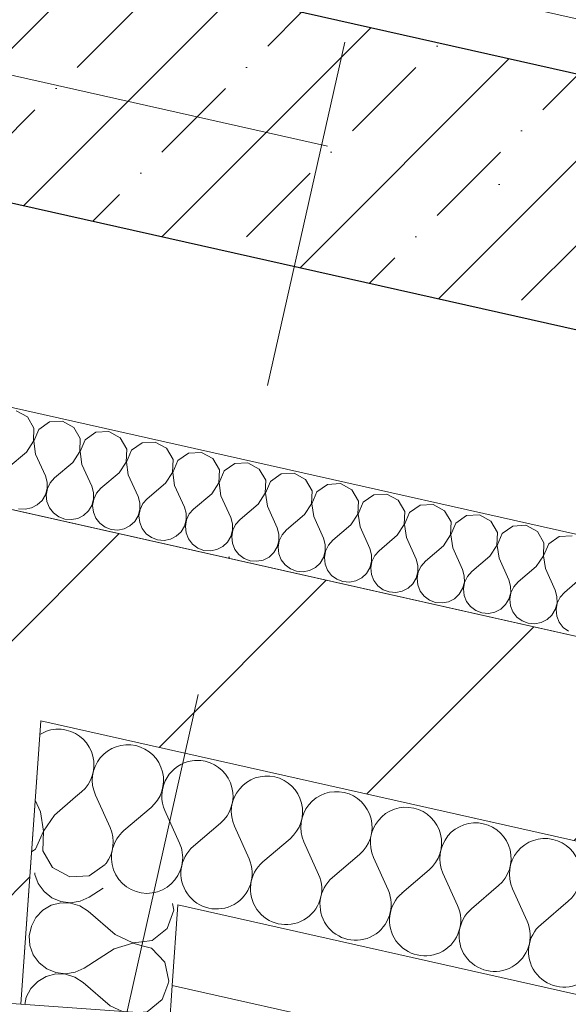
# Model space of a CAD drawing. Header units: millimetres. Extents: x -7213913 to -6930487, y 6129472 to 6354980.
# Tile 216 of 256: x -7185928 to -7185378, y 6172943 to 6173930. Entities that reach past the tile are written whole.
import ezdxf
from ezdxf.enums import TextEntityAlignment as Align

# ---------------------------------------------------------------- set-up
doc = ezdxf.new("R2010")
doc.units = ezdxf.units.MM
doc.header["$MEASUREMENT"] = 0
doc.linetypes.add('короткая штриховая', pattern=[282.222222, 141.111111, -141.111111])
doc.linetypes.add('Штрихпунктирная', pattern=[670.277762, 352.777767, -176.388884, 0, -141.111112])
for name, color, linetype, lineweight in [('0_Ном._пера__1', 7, 'Continuous', 0), ('АР-вертикальная связь - Лифт.АР_Ном._пера__120', 7, 'Continuous', 0), ('АР-Стены_внешние_.АР_Ном._пера__1', 7, 'Continuous', 0), ('АР-Стены_внутренние_пилоны.АР_Ном._пера__1', 7, 'Continuous', 30), ('АР-Стены_Перегородки_межквартирные_200.АР_Ном._пера__1', 7, 'Continuous', 30), ('АР-Чертеж-Оси_Осевые размеры.АР_Ном._пера__120', 7, 'Continuous', 0), ('АР-Чертеж-Размеры.АР_Ном._пера__1', 7, 'Continuous', 0)]:
    doc.layers.add(name, color=color, linetype=linetype, lineweight=lineweight)
for name, color, linetype in [('АР-Стены_внешние_.АР', 7, 'Continuous'), ('АР-Стены_внутренние_пилоны.АР', 7, 'Continuous'), ('АР-Стены_Перегородки_межквартирные_200.АР', 7, 'Continuous'), ('АР-Чертеж-Оси_Осевые размеры.АР', 7, 'Continuous'), ('АР-Чертеж-Размеры.АР', 7, 'Continuous')]:
    doc.layers.add(name, color=color, linetype=linetype)
doc.styles.add('РЎР“Р•РќР•Р\xa0Р\x98Р\xa0_РЎРўР\x98Р›Р¬_3', font='GOST_Common.ttf')
doc.styles.add('РЎР“Р•РќР•Р\xa0Р\x98Р\xa0_РЎРўР\x98Р›Р¬_5', font='GOTHIC.TTF')
doc.dimstyles.new('СГЕНЕРИР_СТИЛЬ__3', dxfattribs={"dimtxt": 129.999995, "dimasz": 142.5, "dimexe": 0.18, "dimexo": 300000, "dimgap": 0, "dimtad": 1, "dimdec": 0, "dimzin": 0, "dimdsep": 46, "dimtxsty": 'РЎР“Р•РќР•Р\xa0Р\x98Р\xa0_РЎРўР\x98Р›Р¬_3', "dimblk": 'ARROWHEAD_6', "dimblk1": 'ARROWHEAD_6', "dimblk2": 'ARROWHEAD_6', "dimcen": 0.09, "dimclrd": 7, "dimclre": 7, "dimclrt": 7, "dimazin": 0, "dimtfac": 1, "dimtdec": 4, "dimtmove": 0, "dimatfit": 3, "dimfxl": 1, "dimtolj": 1, "dimtzin": 0, "dimarcsym": 0})
pattern_1 = [(45, (-6566190.34, 6562677.8), (-127.279217, 127.279217), [])]

# ---------------------------------------------------------------- blocks, each defined once
blk = doc.blocks.new('Стена_25_1', base_point=(-7187679.25, 6174266.15))
at = {"layer": 'АР-Стены_внутренние_пилоны.АР', "linetype": 'Continuous', "lineweight": 0, "true_color": 0x000000}
h = blk.add_hatch(dxfattribs=at)
h.set_pattern_fill('ЖЕЛЕЗОБЕТОН__PROJECT__0001', color=18, style=0, pattern_type=2)
h.set_pattern_definition([(45, (-6566190.34, 6562677.8), (-84.852814, 84.852814), []), (45, (-6566232.77, 6562720.22), (-84.852814, 84.852814), [90, -30, 0, -30])])
h.paths.add_polyline_path([(-7187584.68, 6174116.79), (-7184852.74, 6173503.22), (-7184797.95, 6173747.14), (-7187529.9, 6174360.72)])
at = {"layer": 'АР-Стены_внутренние_пилоны.АР_Ном._пера__1', "color": 7, "linetype": 'Continuous', "lineweight": 30, "flags": 128}
for points in [[(-7184797.95, 6173747.14), (-7187529.9, 6174360.72)], [(-7187584.68, 6174116.79), (-7184852.74, 6173503.22)]]:
    blk.add_lwpolyline(points, dxfattribs=at)
blk = doc.blocks.new('Стена_271_1', base_point=(-7185998.29, 6173350.55))
at = {"layer": 'АР-Стены_Перегородки_межквартирные_200.АР', "linetype": 'Continuous', "lineweight": 0, "true_color": 0x000000}
h = blk.add_hatch(dxfattribs=at)
h.set_pattern_fill('БЛОКИ_БЕТОННЫЕ_ЭФФЕКТИВН_78', color=18, style=0, pattern_type=2)
h.set_pattern_definition(pattern_1)
h.paths.add_polyline_path([(-7186104.13, 6173271.83), (-7186126.46, 6172957.43), (-7185926.96, 6172943.26), (-7185906.78, 6173227.51)])
at = {"layer": 'АР-Стены_Перегородки_межквартирные_200.АР_Ном._пера__1', "color": 7, "linetype": 'Continuous', "lineweight": 15, "flags": 128}
for points in [[(-7186104.13, 6173271.83), (-7186126.46, 6172957.43)], [(-7185926.96, 6172943.26), (-7185906.78, 6173227.51)], [(-7186126.46, 6172957.43), (-7185926.96, 6172943.26)]]:
    blk.add_lwpolyline(points, dxfattribs=at)
blk = doc.blocks.new('Стена_371_1', base_point=(-7185998.29, 6173350.55))
at = {"layer": 'АР-Стены_внешние_.АР', "linetype": 'Continuous', "lineweight": 0, "true_color": 0x000000}
h = blk.add_hatch(dxfattribs=at)
h.set_pattern_fill('БЛОКИ_БЕТОННЫЕ_ЭФФЕКТИВН_78', color=18, style=0, pattern_type=2)
h.set_pattern_definition(pattern_1)
h.paths.add_polyline_path([(-7185976.38, 6173448.12), (-7186020.2, 6173252.98), (-7183928.99, 6172783.31), (-7183861.62, 6172973.16)])
at = {"layer": 'АР-Стены_внешние_.АР_Ном._пера__1', "color": 7, "linetype": 'Continuous', "lineweight": 15, "flags": 128}
for points in [[(-7184869.69, 6173199.57), (-7185976.38, 6173448.12)], [(-7185906.78, 6173227.51), (-7183928.99, 6172783.31)]]:
    blk.add_lwpolyline(points, dxfattribs=at)
blk = doc.blocks.new('*X707', base_point=(-6566190.34, 6562677.79))
at = {"layer": 'АР-Стены_внешние_.АР_Ном._пера__1', "color": 7, "linetype": 'Continuous', "lineweight": 0}
for p, q in [((-7185901.88, 6173216.63), (-7185907.84, 6173213.6)), ((-7185907.26, 6173136.11), (-7185912.49, 6173147.74)), ((-7185893.32, 6173132.98), (-7185872.02, 6173151.15)), ((-7185904.42, 6173116.79), (-7185907.26, 6173136.11)), ((-7185893.32, 6173132.98), (-7185904.14, 6173116.73)), ((-7185912.16, 6173098.88), (-7185904.42, 6173116.79)), ((-7185904.14, 6173116.73), (-7185904.8, 6173097.22)), ((-7185916.14, 6173096.1), (-7185912.16, 6173098.88)), ((-7185904.8, 6173097.22), (-7185895.11, 6173080.28)), ((-7185895.11, 6173080.28), (-7185877.96, 6173070.96)), ((-7185858.47, 6173072.05), (-7185842.47, 6173083.22)), ((-7185842.47, 6173083.22), (-7185841.77, 6173084.84)), ((-7185877.96, 6173070.96), (-7185858.47, 6173072.05))]:
    blk.add_line(p, q, dxfattribs=at)
blk = doc.blocks.new('*X709', base_point=(-6566190.34, 6562677.79))
at = {"layer": 'АР-Стены_внешние_.АР_Ном._пера__1', "color": 7, "linetype": 'Continuous', "lineweight": 0}
for p, q in [((-7185872.02, 6173151.15), (-7185866.15, 6173156.16)), ((-7185837.56, 6173120.45), (-7185852.21, 6173153.03)), ((-7185823.63, 6173117.32), (-7185796.46, 6173140.5)), ((-7185767.87, 6173104.8), (-7185782.52, 6173137.37))]:
    blk.add_line(p, q, dxfattribs=at)
for centre, start, end in [((-7185889.33, 6173183.33), 77.34184, 110.66643), ((-7185889.33, 6173183.33), 310.47194, 77.34184), ((-7185819.64, 6173167.67), 77.34184, 204.21174), ((-7185819.64, 6173167.67), 310.47194, 77.34184), ((-7185749.95, 6173152.02), 105.31741, 204.21174), ((-7185870.14, 6173105.81), 323.13834, 24.21174), ((-7185800.44, 6173090.16), 130.47194, 339.08823), ((-7185800.44, 6173090.16), 12.83215, 24.21174)]:
    blk.add_arc(centre, 35.71, start, end, dxfattribs=at)
blk = doc.blocks.new('*X710', base_point=(-6566190.34, 6562677.79))
at = {"layer": 'АР-Стены_внешние_.АР_Ном._пера__1', "color": 7, "linetype": 'Continuous', "lineweight": 0}
for p, q in [((-7185753.93, 6173101.67), (-7185726.76, 6173124.85)), ((-7185698.18, 6173089.15), (-7185712.83, 6173121.72)), ((-7185684.24, 6173086.02), (-7185657.07, 6173109.2)), ((-7185628.49, 6173073.5), (-7185643.13, 6173106.07)), ((-7185614.55, 6173070.37), (-7185587.38, 6173093.55)), ((-7185558.79, 6173057.84), (-7185573.44, 6173090.42)), ((-7185544.86, 6173054.71), (-7185517.69, 6173077.9)), ((-7185489.1, 6173042.19), (-7185503.75, 6173074.76)), ((-7185475.16, 6173039.06), (-7185447.99, 6173062.24)), ((-7185419.41, 6173026.54), (-7185434.06, 6173059.11)), ((-7185405.47, 6173023.41), (-7185378.3, 6173046.59))]:
    blk.add_line(p, q, dxfattribs=at)
for centre, start, end in [((-7185749.95, 6173152.02), 77.34184, 105.31741), ((-7185749.95, 6173152.02), 310.47194, 77.34184), ((-7185680.25, 6173136.37), 77.34184, 204.21174), ((-7185680.25, 6173136.37), 310.47194, 77.34184), ((-7185610.56, 6173120.72), 77.34184, 204.21174), ((-7185610.56, 6173120.72), 310.47194, 77.34184), ((-7185540.87, 6173105.06), 77.34184, 204.21174), ((-7185540.87, 6173105.06), 310.47194, 77.34184), ((-7185471.18, 6173089.41), 77.34184, 204.21174), ((-7185471.18, 6173089.41), 310.47194, 77.34184), ((-7185401.48, 6173073.76), 77.34184, 204.21174), ((-7185401.48, 6173073.76), 310.47194, 77.34184), ((-7185800.44, 6173090.16), 339.08824, 12.83214), ((-7185730.75, 6173074.5), 130.47194, 24.21174), ((-7185661.06, 6173058.85), 130.47194, 24.21174), ((-7185591.37, 6173043.2), 130.47194, 24.21174), ((-7185521.67, 6173027.55), 130.47194, 24.21174), ((-7185451.98, 6173011.89), 130.47194, 24.21174), ((-7185382.29, 6172996.24), 130.47194, 24.21174)]:
    blk.add_arc(centre, 35.71, start, end, dxfattribs=at)
blk = doc.blocks.new('Стена_375_1', base_point=(-7185906.85, 6173227.53))
at = {"layer": 'АР-Стены_внешние_.АР_Ном._пера__1', "color": 7, "linetype": 'Continuous', "lineweight": 0}
for p, q in [((-7185769.52, 6173042.94), (-7185775.22, 6172962.23)), ((-7185769.52, 6173042.94), (-7183782.96, 6172596.78)), ((-7185775.22, 6172962.23), (-7185776.64, 6172942.05)), ((-7185775.22, 6172962.23), (-7183662.49, 6172487.73))]:
    blk.add_line(p, q, dxfattribs=at)
at = {"layer": 'АР-Стены_внешние_.АР_Ном._пера__1', "color": 7, "linetype": 'Continuous', "lineweight": 0, "flags": 128}
for points in [[(-7185906.85, 6173227.53), (-7185917.54, 6173076.19)], [(-7183732.43, 6172739.17), (-7185906.85, 6173227.53)]]:
    blk.add_lwpolyline(points, dxfattribs=at)
at = {"layer": 'АР-Стены_внешние_.АР', "color": 7, "lineweight": 0}
for name in ['*X707', '*X709', '*X710']:
    blk.add_blockref(name, (-6566190.34, 6562677.79), dxfattribs=at)
blk = doc.blocks.new('*X721', base_point=(-6566190.34, 6562677.79))
at = {"layer": 'АР-Стены_внешние_.АР_Ном._пера__1', "color": 7, "linetype": 'Continuous', "lineweight": 0}
blk.add_line((-7185782.58, 6172955.08), (-7185779.64, 6172963.22), dxfattribs=at)
blk = doc.blocks.new('*X722', base_point=(-6566190.34, 6562677.79))
at = {"layer": 'АР-Стены_внешние_.АР_Ном._пера__1', "color": 7, "linetype": 'Continuous', "lineweight": 0}
for p, q in [((-7185773.47, 6173037.6), (-7185774.84, 6173044.14)), ((-7185780.12, 6173019.25), (-7185773.47, 6173037.6)), ((-7185795.42, 6173007.13), (-7185780.12, 6173019.25)), ((-7185805.77, 6173005.92), (-7185795.42, 6173007.13)), ((-7185795.95, 6172999.6), (-7185803.84, 6173001.68)), ((-7185782.5, 6172985.45), (-7185795.95, 6172999.6)), ((-7185778.51, 6172966.35), (-7185782.5, 6172985.45)), ((-7185779.64, 6172963.22), (-7185778.51, 6172966.35))]:
    blk.add_line(p, q, dxfattribs=at)
blk = doc.blocks.new('*X723', base_point=(-6566190.34, 6562677.79))
at = {"layer": 'АР-Стены_внешние_.АР_Ном._пера__1', "color": 7, "linetype": 'Continuous', "lineweight": 0}
for p, q in [((-7185912.91, 6173075.15), (-7185912.79, 6173073.46)), ((-7185912.79, 6173073.46), (-7185909.46, 6173064.18)), ((-7185909.46, 6173064.18), (-7185903.73, 6173056.17)), ((-7185844.49, 6173059.78), (-7185858.47, 6173050.76)), ((-7185903.73, 6173056.17), (-7185896.02, 6173050.03)), ((-7185896.02, 6173050.03), (-7185886.93, 6173046.24)), ((-7185867.41, 6173046.61), (-7185858.47, 6173050.76)), ((-7185896.55, 6173042.51), (-7185905.04, 6173037.52)), ((-7185887.01, 6173044.99), (-7185896.55, 6173042.51)), ((-7185877.16, 6173044.78), (-7185887.01, 6173044.99)), ((-7185886.93, 6173046.24), (-7185877.14, 6173045.07)), ((-7185867.74, 6173041.88), (-7185877.16, 6173044.78)), ((-7185877.14, 6173045.07), (-7185867.41, 6173046.61)), ((-7185859.48, 6173036.51), (-7185867.74, 6173041.88)), ((-7185911.85, 6173030.39), (-7185916.45, 6173021.68)), ((-7185905.04, 6173037.52), (-7185911.85, 6173030.39)), ((-7185832.49, 6173013.12), (-7185859.48, 6173036.51)), ((-7185916.45, 6173021.68), (-7185918.49, 6173012.04)), ((-7185918.49, 6173012.04), (-7185917.82, 6173002.21)), ((-7185832.49, 6173013.12), (-7185814.8, 6173004.86)), ((-7185917.82, 6173002.21), (-7185914.49, 6172992.93)), ((-7185814.83, 6173004.57), (-7185833.49, 6172998.87)), ((-7185803.84, 6173001.68), (-7185814.83, 6173004.57)), ((-7185814.8, 6173004.86), (-7185805.77, 6173005.92)), ((-7185914.49, 6172992.93), (-7185908.76, 6172984.92)), ((-7185833.49, 6172998.87), (-7185863.5, 6172979.51)), ((-7185908.76, 6172984.92), (-7185901.05, 6172978.78)), ((-7185872.44, 6172975.36), (-7185863.5, 6172979.51)), ((-7185901.58, 6172971.26), (-7185910.07, 6172966.27)), ((-7185892.05, 6172973.74), (-7185901.58, 6172971.26)), ((-7185901.05, 6172978.78), (-7185891.96, 6172974.98)), ((-7185882.19, 6172973.53), (-7185892.05, 6172973.74)), ((-7185891.96, 6172974.98), (-7185882.17, 6172973.81)), ((-7185872.78, 6172970.63), (-7185882.19, 6172973.53)), ((-7185882.17, 6172973.81), (-7185872.44, 6172975.36)), ((-7185864.51, 6172965.26), (-7185872.78, 6172970.63)), ((-7185910.07, 6172966.27), (-7185916.88, 6172959.14)), ((-7185837.52, 6172941.87), (-7185864.51, 6172965.26)), ((-7185921.48, 6172950.43), (-7185923.06, 6172942.99)), ((-7185916.88, 6172959.14), (-7185921.48, 6172950.43)), ((-7185785.15, 6172947.99), (-7185782.58, 6172955.08)), ((-7185837.52, 6172941.87), (-7185825.1, 6172936.07)), ((-7185800.45, 6172935.87), (-7185785.15, 6172947.99)), ((-7185808.7, 6172934.91), (-7185800.45, 6172935.87))]:
    blk.add_line(p, q, dxfattribs=at)
blk = doc.blocks.new('Стена_380_1', base_point=(-7185926.93, 6172943.26))
at = {"layer": 'АР-Стены_внешние_.АР_Ном._пера__1', "color": 7, "linetype": 'Continuous', "lineweight": 0}
for p, q in [((-7185769.52, 6173042.94), (-7185775.22, 6172962.23)), ((-7185775.22, 6172962.23), (-7185776.64, 6172942.05))]:
    blk.add_line(p, q, dxfattribs=at)
at = {"layer": 'АР-Стены_внешние_.АР_Ном._пера__1', "color": 7, "linetype": 'Continuous', "lineweight": 0, "flags": 128}
for points in [[(-7185917.54, 6173076.19), (-7185926.93, 6172943.26)], [(-7185777.3, 6172932.69), (-7185926.93, 6172943.26)], [(-7185777.3, 6172932.69), (-7185776.64, 6172942.05)]]:
    blk.add_lwpolyline(points, dxfattribs=at)
at = {"layer": 'АР-Стены_внешние_.АР', "color": 7, "lineweight": 0}
for name in ['*X723', '*X722', '*X721']:
    blk.add_blockref(name, (-6566190.34, 6562677.79), dxfattribs=at)
blk = doc.blocks.new('*X767', base_point=(-6566190.34, 6562677.79))
at = {"layer": '0_Ном._пера__1', "color": 7, "linetype": 'Continuous', "lineweight": 0}
for p, q in [((-7185920.25, 6173531.92), (-7185931.68, 6173538.14)), ((-7185913.79, 6173520.63), (-7185920.25, 6173531.92)), ((-7185898.22, 6173526.97), (-7185908.89, 6173519.53)), ((-7185885.22, 6173527.7), (-7185898.22, 6173526.97)), ((-7185873.79, 6173521.49), (-7185885.22, 6173527.7)), ((-7185914.23, 6173507.62), (-7185913.79, 6173520.63)), ((-7185908.89, 6173519.53), (-7185914.05, 6173507.58)), ((-7185867.33, 6173510.19), (-7185873.79, 6173521.49)), ((-7185851.75, 6173516.54), (-7185862.42, 6173509.09)), ((-7185838.76, 6173517.27), (-7185851.75, 6173516.54)), ((-7185827.33, 6173511.05), (-7185838.76, 6173517.27)), ((-7185921.45, 6173496.79), (-7185914.23, 6173507.62)), ((-7185914.05, 6173507.58), (-7185912.16, 6173494.71)), ((-7185867.77, 6173497.19), (-7185867.33, 6173510.19)), ((-7185862.42, 6173509.09), (-7185867.58, 6173497.15)), ((-7185820.87, 6173499.76), (-7185827.33, 6173511.05)), ((-7185805.29, 6173506.1), (-7185815.96, 6173498.66)), ((-7185792.3, 6173506.83), (-7185805.29, 6173506.1)), ((-7185780.87, 6173500.62), (-7185792.3, 6173506.83)), ((-7185921.45, 6173496.79), (-7185939.56, 6173481.34)), ((-7185912.16, 6173494.71), (-7185902.39, 6173472.99)), ((-7185874.99, 6173486.36), (-7185867.77, 6173497.19)), ((-7185867.58, 6173497.15), (-7185865.69, 6173484.27)), ((-7185821.31, 6173486.75), (-7185820.87, 6173499.76)), ((-7185815.96, 6173498.66), (-7185821.12, 6173486.71)), ((-7185774.41, 6173489.32), (-7185780.87, 6173500.62)), ((-7185758.83, 6173495.67), (-7185769.5, 6173488.22)), ((-7185745.84, 6173496.4), (-7185758.83, 6173495.67)), ((-7185734.4, 6173490.18), (-7185745.84, 6173496.4)), ((-7185874.99, 6173486.36), (-7185893.1, 6173470.9)), ((-7185865.69, 6173484.27), (-7185855.93, 6173462.56)), ((-7185828.52, 6173475.92), (-7185821.31, 6173486.75)), ((-7185821.12, 6173486.71), (-7185819.23, 6173473.84)), ((-7185774.85, 6173476.32), (-7185774.41, 6173489.32)), ((-7185769.5, 6173488.22), (-7185774.66, 6173476.28)), ((-7185727.94, 6173478.89), (-7185734.4, 6173490.18)), ((-7185712.37, 6173485.23), (-7185723.04, 6173477.79)), ((-7185699.38, 6173485.96), (-7185712.37, 6173485.23)), ((-7185687.94, 6173479.75), (-7185699.38, 6173485.96)), ((-7185900.55, 6173466.68), (-7185902.39, 6173472.99)), ((-7185828.52, 6173475.92), (-7185846.64, 6173460.47)), ((-7185819.23, 6173473.84), (-7185809.47, 6173452.12)), ((-7185782.06, 6173465.49), (-7185774.85, 6173476.32)), ((-7185774.66, 6173476.28), (-7185772.77, 6173463.4)), ((-7185728.39, 6173465.88), (-7185727.94, 6173478.89)), ((-7185723.04, 6173477.79), (-7185728.2, 6173465.84)), ((-7185681.48, 6173468.45), (-7185687.94, 6173479.75)), ((-7185665.91, 6173474.8), (-7185676.58, 6173467.35)), ((-7185652.91, 6173475.53), (-7185665.91, 6173474.8)), ((-7185641.48, 6173469.31), (-7185652.91, 6173475.53)), ((-7185900.5, 6173460.12), (-7185900.55, 6173466.68)), ((-7185897.46, 6173465.99), (-7185900.31, 6173460.07)), ((-7185893.1, 6173470.9), (-7185897.46, 6173465.99)), ((-7185782.06, 6173465.49), (-7185800.18, 6173450.03)), ((-7185772.77, 6173463.4), (-7185763.01, 6173441.69)), ((-7185735.6, 6173455.05), (-7185728.39, 6173465.88)), ((-7185728.2, 6173465.84), (-7185726.31, 6173452.97)), ((-7185681.93, 6173455.45), (-7185681.48, 6173468.45)), ((-7185676.58, 6173467.35), (-7185681.74, 6173455.41)), ((-7185635.02, 6173458.02), (-7185641.48, 6173469.31)), ((-7185619.45, 6173464.36), (-7185630.12, 6173456.92)), ((-7185606.45, 6173465.09), (-7185619.45, 6173464.36)), ((-7185595.02, 6173458.88), (-7185606.45, 6173465.09)), ((-7185905.66, 6173448.17), (-7185902.25, 6173453.78)), ((-7185902.25, 6173453.78), (-7185900.5, 6173460.12)), ((-7185900.31, 6173460.07), (-7185901.44, 6173453.6)), ((-7185901.44, 6173453.6), (-7185900.76, 6173447.07)), ((-7185854.09, 6173456.25), (-7185855.93, 6173462.56)), ((-7185854.04, 6173449.68), (-7185854.09, 6173456.25)), ((-7185851, 6173455.56), (-7185853.85, 6173449.64)), ((-7185846.64, 6173460.47), (-7185851, 6173455.56)), ((-7185735.6, 6173455.05), (-7185753.71, 6173439.6)), ((-7185689.14, 6173444.62), (-7185681.93, 6173455.45)), ((-7185681.74, 6173455.41), (-7185679.85, 6173442.53)), ((-7185635.46, 6173445.01), (-7185635.02, 6173458.02)), ((-7185630.12, 6173456.92), (-7185635.28, 6173444.97)), ((-7185588.56, 6173447.58), (-7185595.02, 6173458.88)), ((-7185572.98, 6173453.93), (-7185583.65, 6173446.48)), ((-7185559.99, 6173454.66), (-7185572.98, 6173453.93)), ((-7185548.56, 6173448.44), (-7185559.99, 6173454.66)), ((-7185916.33, 6173440.72), (-7185910.48, 6173443.7)), ((-7185910.48, 6173443.7), (-7185905.66, 6173448.17)), ((-7185900.76, 6173447.07), (-7185898.31, 6173440.97)), ((-7185859.2, 6173437.73), (-7185855.79, 6173443.35)), ((-7185855.79, 6173443.35), (-7185854.04, 6173449.68)), ((-7185853.85, 6173449.64), (-7185854.98, 6173443.17)), ((-7185807.63, 6173445.81), (-7185809.47, 6173452.12)), ((-7185807.58, 6173439.25), (-7185807.63, 6173445.81)), ((-7185804.54, 6173445.12), (-7185807.39, 6173439.2)), ((-7185800.18, 6173450.03), (-7185804.54, 6173445.12)), ((-7185726.31, 6173452.97), (-7185716.54, 6173431.25)), ((-7185689.14, 6173444.62), (-7185707.25, 6173429.16)), ((-7185642.68, 6173434.18), (-7185635.46, 6173445.01)), ((-7185635.28, 6173444.97), (-7185633.39, 6173432.1)), ((-7185589, 6173434.58), (-7185588.56, 6173447.58)), ((-7185583.65, 6173446.48), (-7185588.81, 6173434.54)), ((-7185542.1, 6173437.15), (-7185548.56, 6173448.44)), ((-7185526.52, 6173443.49), (-7185537.19, 6173436.05)), ((-7185513.53, 6173444.22), (-7185526.52, 6173443.49)), ((-7185502.1, 6173438.01), (-7185513.53, 6173444.22)), ((-7185929.32, 6173439.99), (-7185922.78, 6173439.45)), ((-7185922.78, 6173439.45), (-7185916.33, 6173440.72)), ((-7185898.31, 6173440.97), (-7185894.3, 6173435.77)), ((-7185894.3, 6173435.77), (-7185889.01, 6173431.87)), ((-7185864.02, 6173433.27), (-7185859.2, 6173437.73)), ((-7185854.98, 6173443.17), (-7185854.29, 6173436.63)), ((-7185854.29, 6173436.63), (-7185851.85, 6173430.54)), ((-7185809.33, 6173432.91), (-7185807.58, 6173439.25)), ((-7185807.39, 6173439.2), (-7185808.52, 6173432.73)), ((-7185761.16, 6173435.38), (-7185763.01, 6173441.69)), ((-7185761.12, 6173428.81), (-7185761.16, 6173435.38)), ((-7185758.07, 6173434.69), (-7185760.93, 6173428.77)), ((-7185753.71, 6173439.6), (-7185758.07, 6173434.69)), ((-7185679.85, 6173442.53), (-7185670.08, 6173420.82)), ((-7185642.68, 6173434.18), (-7185660.79, 6173418.73)), ((-7185596.22, 6173423.75), (-7185589, 6173434.58)), ((-7185588.81, 6173434.54), (-7185586.92, 6173421.66)), ((-7185542.54, 6173424.14), (-7185542.1, 6173437.15)), ((-7185537.19, 6173436.05), (-7185542.35, 6173424.1)), ((-7185495.64, 6173426.71), (-7185502.1, 6173438.01)), ((-7185467.07, 6173433.79), (-7185480.06, 6173433.06)), ((-7185455.63, 6173427.57), (-7185467.07, 6173433.79)), ((-7185889.01, 6173431.87), (-7185882.86, 6173429.56)), ((-7185882.86, 6173429.56), (-7185876.32, 6173429.02)), ((-7185876.32, 6173429.02), (-7185869.87, 6173430.29)), ((-7185869.87, 6173430.29), (-7185864.02, 6173433.27)), ((-7185851.85, 6173430.54), (-7185847.83, 6173425.34)), ((-7185847.83, 6173425.34), (-7185842.55, 6173421.43)), ((-7185817.55, 6173422.83), (-7185812.74, 6173427.3)), ((-7185812.74, 6173427.3), (-7185809.33, 6173432.91)), ((-7185808.52, 6173432.73), (-7185807.83, 6173426.2)), ((-7185807.83, 6173426.2), (-7185805.39, 6173420.1)), ((-7185762.86, 6173422.48), (-7185761.12, 6173428.81)), ((-7185760.93, 6173428.77), (-7185762.06, 6173422.3)), ((-7185714.7, 6173424.94), (-7185716.54, 6173431.25)), ((-7185714.65, 6173418.38), (-7185714.7, 6173424.94)), ((-7185711.61, 6173424.25), (-7185714.47, 6173418.33)), ((-7185707.25, 6173429.16), (-7185711.61, 6173424.25)), ((-7185633.39, 6173432.1), (-7185623.62, 6173410.38)), ((-7185596.22, 6173423.75), (-7185614.33, 6173408.29)), ((-7185549.75, 6173413.31), (-7185542.54, 6173424.14)), ((-7185542.35, 6173424.1), (-7185540.46, 6173411.23)), ((-7185496.08, 6173413.71), (-7185495.64, 6173426.71)), ((-7185490.73, 6173425.61), (-7185495.89, 6173413.67)), ((-7185480.06, 6173433.06), (-7185490.73, 6173425.61)), ((-7185449.17, 6173416.28), (-7185455.63, 6173427.57)), ((-7185842.55, 6173421.43), (-7185836.4, 6173419.12)), ((-7185836.4, 6173419.12), (-7185829.85, 6173418.58)), ((-7185829.85, 6173418.58), (-7185823.41, 6173419.85)), ((-7185823.41, 6173419.85), (-7185817.55, 6173422.83)), ((-7185805.39, 6173420.1), (-7185801.37, 6173414.9)), ((-7185801.37, 6173414.9), (-7185796.09, 6173411)), ((-7185771.09, 6173412.4), (-7185766.28, 6173416.87)), ((-7185766.28, 6173416.87), (-7185762.86, 6173422.48)), ((-7185762.06, 6173422.3), (-7185761.37, 6173415.76)), ((-7185761.37, 6173415.76), (-7185758.93, 6173409.67)), ((-7185716.4, 6173412.04), (-7185714.65, 6173418.38)), ((-7185714.47, 6173418.33), (-7185715.59, 6173411.86)), ((-7185668.24, 6173414.51), (-7185670.08, 6173420.82)), ((-7185668.19, 6173407.94), (-7185668.24, 6173414.51)), ((-7185665.15, 6173413.82), (-7185668, 6173407.9)), ((-7185660.79, 6173418.73), (-7185665.15, 6173413.82)), ((-7185586.92, 6173421.66), (-7185577.16, 6173399.95)), ((-7185503.29, 6173402.88), (-7185496.08, 6173413.71)), ((-7185495.89, 6173413.67), (-7185494, 6173400.79)), ((-7185449.62, 6173403.27), (-7185449.17, 6173416.28)), ((-7185444.27, 6173415.18), (-7185449.43, 6173403.23)), ((-7185433.6, 6173422.62), (-7185444.27, 6173415.18)), ((-7185420.61, 6173423.35), (-7185433.6, 6173422.62)), ((-7185409.17, 6173417.14), (-7185420.61, 6173423.35)), ((-7185402.71, 6173405.84), (-7185409.17, 6173417.14)), ((-7185796.09, 6173411), (-7185789.94, 6173408.69)), ((-7185789.94, 6173408.69), (-7185783.39, 6173408.15)), ((-7185783.39, 6173408.15), (-7185776.95, 6173409.42)), ((-7185776.95, 6173409.42), (-7185771.09, 6173412.4)), ((-7185758.93, 6173409.67), (-7185754.91, 6173404.47)), ((-7185754.91, 6173404.47), (-7185749.63, 6173400.57)), ((-7185724.63, 6173401.96), (-7185719.81, 6173406.43)), ((-7185719.81, 6173406.43), (-7185716.4, 6173412.04)), ((-7185715.59, 6173411.86), (-7185714.91, 6173405.33)), ((-7185714.91, 6173405.33), (-7185712.47, 6173399.23)), ((-7185669.94, 6173401.61), (-7185668.19, 6173407.94)), ((-7185668, 6173407.9), (-7185669.13, 6173401.43)), ((-7185621.78, 6173404.07), (-7185623.62, 6173410.38)), ((-7185621.73, 6173397.51), (-7185621.78, 6173404.07)), ((-7185614.33, 6173408.29), (-7185618.69, 6173403.38)), ((-7185549.75, 6173413.31), (-7185567.87, 6173397.86)), ((-7185540.46, 6173411.23), (-7185530.7, 6173389.51)), ((-7185403.16, 6173392.84), (-7185402.71, 6173405.84)), ((-7185397.81, 6173404.74), (-7185402.97, 6173392.8)), ((-7185387.14, 6173412.19), (-7185397.81, 6173404.74)), ((-7185374.14, 6173412.92), (-7185387.14, 6173412.19)), ((-7185749.63, 6173400.57), (-7185743.48, 6173398.26)), ((-7185743.48, 6173398.26), (-7185736.93, 6173397.71)), ((-7185736.93, 6173397.71), (-7185730.48, 6173398.98)), ((-7185730.48, 6173398.98), (-7185724.63, 6173401.96)), ((-7185712.47, 6173399.23), (-7185708.45, 6173394.03)), ((-7185708.45, 6173394.03), (-7185703.16, 6173390.13)), ((-7185678.17, 6173391.53), (-7185673.35, 6173396)), ((-7185673.35, 6173396), (-7185669.94, 6173401.61)), ((-7185669.13, 6173401.43), (-7185668.45, 6173394.89)), ((-7185668.45, 6173394.89), (-7185666, 6173388.8)), ((-7185623.48, 6173391.17), (-7185621.73, 6173397.51)), ((-7185621.54, 6173397.46), (-7185622.67, 6173390.99)), ((-7185618.69, 6173403.38), (-7185621.54, 6173397.46)), ((-7185575.32, 6173393.64), (-7185577.16, 6173399.95)), ((-7185567.87, 6173397.86), (-7185572.23, 6173392.95)), ((-7185503.29, 6173402.88), (-7185521.41, 6173387.42)), ((-7185494, 6173400.79), (-7185484.24, 6173379.08)), ((-7185456.83, 6173392.44), (-7185449.62, 6173403.27)), ((-7185449.43, 6173403.23), (-7185447.54, 6173390.36)), ((-7185703.16, 6173390.13), (-7185697.02, 6173387.82)), ((-7185697.02, 6173387.82), (-7185690.47, 6173387.28)), ((-7185690.47, 6173387.28), (-7185684.02, 6173388.55)), ((-7185684.02, 6173388.55), (-7185678.17, 6173391.53)), ((-7185666, 6173388.8), (-7185661.99, 6173383.6)), ((-7185631.71, 6173381.09), (-7185626.89, 6173385.56)), ((-7185626.89, 6173385.56), (-7185623.48, 6173391.17)), ((-7185622.67, 6173390.99), (-7185621.99, 6173384.46)), ((-7185621.99, 6173384.46), (-7185619.54, 6173378.36)), ((-7185577.02, 6173380.74), (-7185575.27, 6173387.07)), ((-7185575.08, 6173387.03), (-7185576.21, 6173380.56)), ((-7185575.27, 6173387.07), (-7185575.32, 6173393.64)), ((-7185572.23, 6173392.95), (-7185575.08, 6173387.03)), ((-7185528.86, 6173383.2), (-7185530.7, 6173389.51)), ((-7185521.41, 6173387.42), (-7185525.77, 6173382.51)), ((-7185456.83, 6173392.44), (-7185474.94, 6173376.99)), ((-7185447.54, 6173390.36), (-7185437.77, 6173368.64)), ((-7185410.37, 6173382.01), (-7185403.16, 6173392.84)), ((-7185402.97, 6173392.8), (-7185401.08, 6173379.92)), ((-7185661.99, 6173383.6), (-7185656.7, 6173379.7)), ((-7185656.7, 6173379.7), (-7185650.55, 6173377.39)), ((-7185650.55, 6173377.39), (-7185644.01, 6173376.84)), ((-7185644.01, 6173376.84), (-7185637.56, 6173378.11)), ((-7185637.56, 6173378.11), (-7185631.71, 6173381.09)), ((-7185619.54, 6173378.36), (-7185615.53, 6173373.16)), ((-7185585.25, 6173370.66), (-7185580.43, 6173375.13)), ((-7185580.43, 6173375.13), (-7185577.02, 6173380.74)), ((-7185576.21, 6173380.56), (-7185575.52, 6173374.02)), ((-7185530.56, 6173370.3), (-7185528.81, 6173376.64)), ((-7185528.62, 6173376.59), (-7185529.75, 6173370.12)), ((-7185528.81, 6173376.64), (-7185528.86, 6173383.2)), ((-7185525.77, 6173382.51), (-7185528.62, 6173376.59)), ((-7185482.39, 6173372.77), (-7185484.24, 6173379.08)), ((-7185474.94, 6173376.99), (-7185479.3, 6173372.08)), ((-7185410.37, 6173382.01), (-7185428.48, 6173366.55)), ((-7185401.08, 6173379.92), (-7185391.31, 6173358.21)), ((-7185615.53, 6173373.16), (-7185610.24, 6173369.26)), ((-7185610.24, 6173369.26), (-7185604.09, 6173366.95)), ((-7185604.09, 6173366.95), (-7185597.55, 6173366.41)), ((-7185597.55, 6173366.41), (-7185591.1, 6173367.68)), ((-7185591.1, 6173367.68), (-7185585.25, 6173370.66)), ((-7185575.52, 6173374.02), (-7185573.08, 6173367.93)), ((-7185573.08, 6173367.93), (-7185569.06, 6173362.73)), ((-7185538.78, 6173360.22), (-7185533.97, 6173364.69)), ((-7185533.97, 6173364.69), (-7185530.56, 6173370.3)), ((-7185529.75, 6173370.12), (-7185529.06, 6173363.59)), ((-7185484.09, 6173359.87), (-7185482.35, 6173366.2)), ((-7185482.16, 6173366.16), (-7185483.29, 6173359.69)), ((-7185482.35, 6173366.2), (-7185482.39, 6173372.77)), ((-7185479.3, 6173372.08), (-7185482.16, 6173366.16)), ((-7185435.93, 6173362.34), (-7185437.77, 6173368.64)), ((-7185428.48, 6173366.55), (-7185432.84, 6173361.64)), ((-7185363.91, 6173371.57), (-7185382.02, 6173356.12)), ((-7185569.06, 6173362.73), (-7185563.78, 6173358.83)), ((-7185563.78, 6173358.83), (-7185557.63, 6173356.52)), ((-7185557.63, 6173356.52), (-7185551.08, 6173355.97)), ((-7185551.08, 6173355.97), (-7185544.64, 6173357.24)), ((-7185544.64, 6173357.24), (-7185538.78, 6173360.22)), ((-7185529.06, 6173363.59), (-7185526.62, 6173357.49)), ((-7185526.62, 6173357.49), (-7185522.6, 6173352.29)), ((-7185487.51, 6173354.26), (-7185484.09, 6173359.87)), ((-7185483.29, 6173359.69), (-7185482.6, 6173353.15)), ((-7185437.63, 6173349.43), (-7185435.88, 6173355.77)), ((-7185435.7, 6173355.72), (-7185436.82, 6173349.25)), ((-7185435.88, 6173355.77), (-7185435.93, 6173362.34)), ((-7185432.84, 6173361.64), (-7185435.7, 6173355.72)), ((-7185389.47, 6173351.9), (-7185391.31, 6173358.21)), ((-7185382.02, 6173356.12), (-7185386.38, 6173351.21)), ((-7185522.6, 6173352.29), (-7185517.32, 6173348.39)), ((-7185517.32, 6173348.39), (-7185511.17, 6173346.08)), ((-7185511.17, 6173346.08), (-7185504.62, 6173345.54)), ((-7185504.62, 6173345.54), (-7185498.18, 6173346.81)), ((-7185498.18, 6173346.81), (-7185492.32, 6173349.79)), ((-7185492.32, 6173349.79), (-7185487.51, 6173354.26)), ((-7185482.6, 6173353.15), (-7185480.16, 6173347.06)), ((-7185480.16, 6173347.06), (-7185476.14, 6173341.86)), ((-7185441.04, 6173343.82), (-7185437.63, 6173349.43)), ((-7185436.82, 6173349.25), (-7185436.14, 6173342.72)), ((-7185391.17, 6173339), (-7185389.42, 6173345.33)), ((-7185389.23, 6173345.29), (-7185390.36, 6173338.82)), ((-7185389.42, 6173345.33), (-7185389.47, 6173351.9)), ((-7185386.38, 6173351.21), (-7185389.23, 6173345.29)), ((-7185476.14, 6173341.86), (-7185470.86, 6173337.96)), ((-7185470.86, 6173337.96), (-7185464.71, 6173335.65)), ((-7185464.71, 6173335.65), (-7185458.16, 6173335.1)), ((-7185458.16, 6173335.1), (-7185451.71, 6173336.37)), ((-7185451.71, 6173336.37), (-7185445.86, 6173339.35)), ((-7185445.86, 6173339.35), (-7185441.04, 6173343.82)), ((-7185436.14, 6173342.72), (-7185433.7, 6173336.62)), ((-7185433.7, 6173336.62), (-7185429.68, 6173331.42)), ((-7185394.58, 6173333.39), (-7185391.17, 6173339)), ((-7185390.36, 6173338.82), (-7185389.68, 6173332.28)), ((-7185429.68, 6173331.42), (-7185424.39, 6173327.52)), ((-7185424.39, 6173327.52), (-7185418.25, 6173325.21)), ((-7185418.25, 6173325.21), (-7185411.7, 6173324.67)), ((-7185411.7, 6173324.67), (-7185405.25, 6173325.94)), ((-7185405.25, 6173325.94), (-7185399.4, 6173328.92)), ((-7185399.4, 6173328.92), (-7185394.58, 6173333.39)), ((-7185389.68, 6173332.28), (-7185387.23, 6173326.19)), ((-7185387.23, 6173326.19), (-7185383.22, 6173320.99)), ((-7185383.22, 6173320.99), (-7185377.93, 6173317.09))]:
    blk.add_line(p, q, dxfattribs=at)
blk = doc.blocks.new('Стена_400_1', base_point=(-7187579.72, 6173910.71))
at = {"layer": '0_Ном._пера__1', "color": 7, "linetype": 'Continuous', "lineweight": 0, "flags": 128}
for points in [[(-7184945.34, 6173319.05), (-7187579.72, 6173910.71)], [(-7187601.63, 6173813.14), (-7184869.69, 6173199.57)]]:
    blk.add_lwpolyline(points, dxfattribs=at)
at = {"color": 7, "lineweight": 0}
blk.add_blockref('*X767', (-6566190.34, 6562677.79), dxfattribs=at)
blk = doc.blocks.new('*D892', base_point=(-6566190.34, 6562677.79))
at = {"layer": 'АР-Чертеж-Размеры.АР_Ном._пера__1', "color": 7, "linetype": 'Continuous', "lineweight": 0, "transparency": 16777216}
for p, q in [((-7187487.23, 6174550.69), (-7187548.86, 6174276.27)), ((-7187428.44, 6174470.22), (-7187607.66, 6174356.74)), ((-7187518.05, 6174413.48), (-7187627.81, 6174438.13)), ((-7184786.1, 6173799.9), (-7187518.05, 6174413.48)), ((-7184755.29, 6173937.11), (-7184816.92, 6173662.69)), ((-7184875.72, 6173743.16), (-7184696.49, 6173856.64)), ((-7184676.34, 6173775.25), (-7184786.1, 6173799.9))]:
    blk.add_line(p, q, dxfattribs=at)
at = {"layer": 'АР-Чертеж-Размеры.АР_Ном._пера__1', "color": 7, "lineweight": 0, "transparency": 16777216, "insert": (-7186348.01, 6174177.34), "char_height": 130, "attachment_point": 7, "rotation": 347.34172, "style": 'РЎР“Р•РќР•Р\xa0Р\x98Р\xa0_РЎРўР\x98Р›Р¬_3'}
blk.add_mtext('\\A1;{\\pql;\\fGOST Common|b0|i0|c204|p0;\\W1.000000;2\xa0800}', dxfattribs=at)
blk = doc.blocks.new('ARROWHEAD_6')
at = {"color": 0, "linetype": 'Continuous', "lineweight": 0}
for p, q in [((-0.5, -0.5), (0.5, 0.5)), ((0, 0), (-1, 0))]:
    blk.add_line(p, q, dxfattribs=at)
blk = doc.blocks.new('Стандартный Маркер Сетки[169]_1', base_point=(-7209178.45, 6179094.59))
at = {"layer": 'АР-Чертеж-Оси_Осевые размеры.АР_Ном._пера__120', "color": 7, "linetype": 'Штрихпунктирная', "lineweight": 0}
blk.add_line((-7208202.75, 6178875.45), (-7184083.84, 6173458.47), dxfattribs=at)
at = {"layer": 'АР-Чертеж-Оси_Осевые размеры.АР_Ном._пера__120', "color": 7, "lineweight": 0, "style": 'РЎР“Р•РќР•Р\xa0Р\x98Р\xa0_РЎРўР\x98Р›Р¬_5'}
blk.add_attdef('AC_MarkerText_1', text='', height=350, rotation=347.34172, dxfattribs=at).set_placement((-7209596.37, 6179385.23), align=Align.TOP_CENTER)
blk = doc.blocks.new('Стандартный Маркер Сетки[217]_1', base_point=(-7209178.45, 6179094.59))
at = {"layer": 'АР-Чертеж-Оси_Осевые размеры.АР_Ном._пера__120', "color": 7, "linetype": 'Штрихпунктирная', "lineweight": 0}
blk.add_line((-7208202.75, 6178875.45), (-7184083.84, 6173458.47), dxfattribs=at)
at = {"layer": 'АР-Чертеж-Оси_Осевые размеры.АР_Ном._пера__120', "color": 7, "lineweight": 0, "style": 'РЎР“Р•РќР•Р\xa0Р\x98Р\xa0_РЎРўР\x98Р›Р¬_5'}
blk.add_attdef('AC_MarkerText_1', text='', height=350, rotation=347.34172, dxfattribs=at).set_placement((-7209596.37, 6179385.23), align=Align.TOP_CENTER)
blk = doc.blocks.new('Стандартный Маркер Сетки[229]_1', base_point=(-7179800.84, 6199738.59))
at = {"layer": 'АР-Чертеж-Оси_Осевые размеры.АР_Ном._пера__120', "color": 7, "linetype": 'Штрихпунктирная', "lineweight": 0}
blk.add_line((-7180019.98, 6198762.89), (-7194792.02, 6132990.9), dxfattribs=at)
at = {"layer": 'АР-Чертеж-Оси_Осевые размеры.АР_Ном._пера__120', "color": 7, "lineweight": 0, "style": 'РЎР“Р•РќР•Р\xa0Р\x98Р\xa0_РЎРўР\x98Р›Р¬_5'}
blk.add_attdef('AC_MarkerText_1', text='', height=350, rotation=347.34172, dxfattribs=at).set_placement((-7195050.79, 6131708.43), align=Align.TOP_CENTER)

msp = doc.modelspace()

# ---------------------------------------------------------------- linework, layer by layer
at = {"layer": 'АР-вертикальная связь - Лифт.АР_Ном._пера__120', "color": 7, "linetype": 'короткая штриховая', "lineweight": 0}
msp.add_lwpolyline([(-7187137.64, 6176107.21), (-7187529.9, 6174360.72), (-7184797.95, 6173747.14), (-7184405.7, 6175493.63)], close=True, dxfattribs=at)

# ---------------------------------------------------------------- block references
at = {"color": 7, "lineweight": 0}
msp.add_blockref('Стена_400_1', (-7187579.72, 6173910.71), dxfattribs=at)
at = {"layer": 'АР-Стены_внешние_.АР', "color": 7, "lineweight": 0}
for name, p in [('Стена_371_1', (-7185998.29, 6173350.55)), ('Стена_375_1', (-7185906.85, 6173227.53)), ('Стена_380_1', (-7185926.93, 6172943.26))]:
    msp.add_blockref(name, p, dxfattribs=at)
at = {"layer": 'АР-Стены_внутренние_пилоны.АР', "color": 7, "lineweight": 0}
msp.add_blockref('Стена_25_1', (-7187679.25, 6174266.15), dxfattribs=at)
at = {"layer": 'АР-Стены_Перегородки_межквартирные_200.АР', "color": 7, "lineweight": 0}
msp.add_blockref('Стена_271_1', (-7185998.29, 6173350.55), dxfattribs=at)
at = {"layer": 'АР-Чертеж-Оси_Осевые размеры.АР', "color": 8, "linetype": 'Continuous', "lineweight": 15}
for name, p in [('Стандартный Маркер Сетки[229]_1', (-7179800.84, 6199738.59)), ('Стандартный Маркер Сетки[169]_1', (-7209178.45, 6179094.59)), ('Стандартный Маркер Сетки[217]_1', (-7209178.45, 6179094.59))]:
    msp.add_blockref(name, p, dxfattribs=at)

# ---------------------------------------------------------------- dimensions: what is measured, and where the dimension line sits
at = {"layer": 'АР-Чертеж-Размеры.АР', "color": 7, "linetype": 'Continuous', "lineweight": 0}
dim = msp.add_linear_dim(base=(-7187518.05, 6174413.48), p1=(-7184797.95, 6173747.14), p2=(-7187529.9, 6174360.72), angle=167.34172, dimstyle='СГЕНЕРИР_СТИЛЬ__3', dxfattribs=at)
dim.commit()
dim.dimension.update_dxf_attribs({"geometry": '*D892', "text_midpoint": (-7186116.18, 6174191.9), "dimtype": 160, "text_rotation": 347.34172})

doc.saveas('drawing.dxf')
